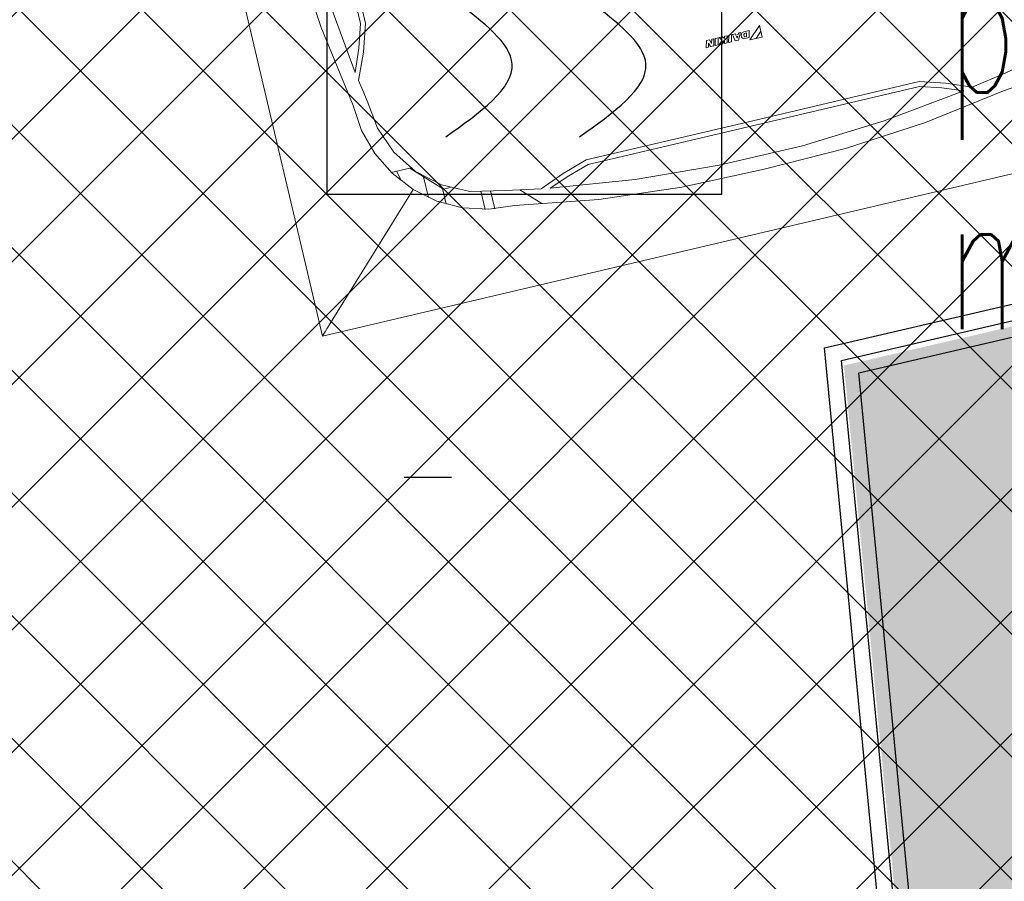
# Model space of a CAD drawing. Header units: centimetres. Extents: x -15121 to 17422, y -60492 to 0.
# Tile 108 of 256: x 1503 to 1602, y -30522 to -30434. Entities that reach past the tile are written whole.
import ezdxf
from ezdxf.enums import TextEntityAlignment as Align

# ---------------------------------------------------------------- set-up
doc = ezdxf.new("R2010")
doc.units = ezdxf.units.CM
doc.header["$LTSCALE"] = 60
for name, color, linetype in [('_DTS_SSP', 1, 'Continuous'), ('AIKA oprawy', 2, 'Continuous'), ('AIKA ppoż restauracja', 7, 'Continuous'), ('AIKA sufity podwieszane', 8, 'Continuous'), ('AIKA trapezy', 8, 'Continuous'), ('AIKA trapezy hacz', 8, 'Continuous'), ('AIKA WENT2', 8, 'Continuous')]:
    doc.layers.add(name, color=color, linetype=linetype)
doc.styles.add('Arial', font='l_10646.ttf')
doc.styles.add('RomanS', font='romans.shx')

# ---------------------------------------------------------------- blocks, each defined once
blk = doc.blocks.new('RSen_55_ME_FB_indoor unit - vrv - cassette-wall-floor_daikin - fxfa100aveb - round flow cassette - standard panel_daikin_lxwxh 950x950x296 mm-1840701-bottom')
at = {"lineweight": 18}
for p, q in [((-341.47, 337.95), (-363.25, 337.95)), ((-373.73, 322.05), (-357.37, 322.05)), ((-369.05, 284.76), (-387.99, 284.76)), ((-389.75, 275.24), (-371.05, 275.24))]:
    blk.add_line(p, q, dxfattribs=at)
blk = doc.blocks.new('RSen_55_ME_FB_SOg - fxfa100aveb - standard panel - SH_daikin_tbq - standard-951967-bottom')
at = {"lineweight": 18}
for p, q in [((-475.24, 474.95), (-475.24, -474.95)), ((475.24, 474.95), (-475.24, 474.95)), ((-351.57, 351.28), (-466.81, 466.52)), ((-231.51, 379.85), (-231.51, 379.85)), ((-222.71, 381.32), (-222.71, 381.32)), ((-253.38, 375.94), (-253.38, 375.94)), ((-340.39, 361.2), (-338.98, 361.2)), ((-338.98, 361.2), (-329.72, 363.3)), ((-329.72, 368.96), (-329.72, 349.71)), ((-176.41, 359.63), (-176.41, 359.64)), ((0, 359.63), (-176.41, 359.63)), ((-175.74, 364.63), (0, 364.63)), ((-329.72, 349.71), (-358.27, 321.15)), ((-358.27, 321.15), (-358.27, 314.39)), ((-358.27, 321.15), (-358.27, 321.15)), ((-366.73, 295.75), (-366.73, 295.75)), ((-376.8, 246.05), (-395.54, 227.31)), ((-380.71, 224.64), (-380.71, 224.64)), ((-382.22, 215.56), (-382.22, 215.56)), ((-367.63, 172.74), (-367.63, 172.75)), ((-367.63, 0), (-367.63, 172.74)), ((-362.63, 173.41), (-362.63, 0)), ((-272.79, 27.13), (-279.79, 28.88)), ((-279.79, 28.88), (-279.79, 26.62)), ((-279.79, 26.62), (-275.79, 25.62)), ((-275.79, 25.62), (-279.79, 24.32)), ((-279.79, 24.32), (-279.79, 21.1)), ((-279.79, 21.1), (-272.79, 19.36)), ((-276.78, 22.55), (-272.79, 23.85)), ((-272.79, 21.55), (-276.78, 22.55)), ((-272.79, 23.85), (-272.79, 27.13)), ((-272.79, 19.36), (-272.79, 21.55)), ((-272.79, 17.84), (-279.79, 19.59)), ((-279.79, 19.59), (-279.79, 16.61)), ((-279.79, 16.61), (-272.79, 14.86)), ((-276.29, 11.49), (-279.79, 15.38)), ((-279.79, 15.38), (-279.79, 12.04)), ((-279.79, 12.04), (-277.42, 9.42)), ((-277.42, 9.42), (-279.79, 10.01)), ((-279.79, 10.01), (-279.79, 7.21)), ((-272.79, 13.94), (-276.29, 11.49)), ((-275.08, 8.83), (-272.79, 10.44)), ((-272.79, 14.86), (-272.79, 17.84)), ((-272.79, 10.44), (-272.79, 13.94)), ((-279.79, 7.21), (-272.79, 5.46)), ((-272.79, 3.84), (-279.79, 5.59)), ((-279.79, 5.59), (-279.79, 2.61)), ((-279.79, 2.61), (-272.79, 0.86)), ((-272.79, 8.26), (-275.08, 8.83)), ((-272.79, 5.46), (-272.79, 8.26)), ((-272.79, 0.86), (-272.79, 3.84)), ((-367.63, -172.75), (-367.63, 0)), ((-362.63, 0), (-362.63, -173.41)), ((-272.79, -0.17), (-279.79, -1.4)), ((-279.79, -1.4), (-279.79, -4.72)), ((-279.79, -4.72), (-272.79, -8.6)), ((-277.47, -3.97), (-275.8, -3.67)), ((-275.8, -4.89), (-277.47, -3.97)), ((-276.05, -8.39), (-277.01, -8.39)), ((-275.8, -3.67), (-275.8, -4.89)), ((-274.17, -3.38), (-272.79, -3.14)), ((-274.17, -5.8), (-274.17, -3.38)), ((-272.79, -6.56), (-274.17, -5.8)), ((-272.79, -3.14), (-272.79, -0.17)), ((-272.79, -8.6), (-272.79, -6.56)), ((-270.27, -28.88), (-282.31, -16)), ((-282.31, -16), (-282.31, -22.44)), ((-279.79, -11.17), (-279.79, -11.17)), ((-279.79, -11.17), (-279.79, -15.8)), ((-279.79, -15.8), (-272.79, -17.54)), ((-278.11, -13.33), (-278.11, -11.94)), ((-274.47, -14.24), (-278.11, -13.33)), ((-277.35, -11.19), (-276.29, -11.19)), ((-274.47, -12.76), (-274.47, -14.24)), ((-272.79, -11.94), (-272.79, -11.94)), ((-272.79, -17.54), (-272.79, -11.94)), ((-282.31, -22.44), (-276.29, -28.88)), ((-276.29, -28.88), (-282.31, -22.44)), ((-282.31, -22.44), (-282.31, -28.88)), ((-282.31, -28.88), (-276.29, -28.88)), ((-276.29, -28.88), (-270.27, -28.88)), ((-270.27, -28.88), (-270.27, -28.88)), ((-380.71, -224.64), (-380.71, -224.64)), ((-391.27, -254.48), (-391.27, -254.48))]:
    blk.add_line(p, q, dxfattribs=at)
for points in [[(-466.81, 466.52, 0), (-469.06, 468.77, 0), (-471.09, 470.81, 0), (-472.81, 472.52, 0), (-474.12, 473.83, 0), (-474.94, 474.65, 0), (-475.24, 474.95, 0), (-475.24, 474.95, 0)], [(-254.75, 390.98, 0), (-170.44, 404.49, 0), (-85.38, 411.98, 0), (0, 413.41, 0)], [(-351.57, 351.28, 0), (-330.82, 368.27, 0), (-307.14, 380.85, 0), (-281.45, 388.52, 0), (-254.75, 390.98, 0)], [(222.71, 381.32, 0), (111.73, 394.88, 0), (0, 399.42, 0), (-111.72, 394.89, 0), (-222.71, 381.32, 0)], [(-231.51, 379.85, 0), (-242.44, 377.94, 0), (-253.38, 375.94, 0)], [(-176.41, 359.63, 0), (-204.41, 368.51, 0), (-231.51, 379.85, 0)], [(-222.71, 381.32, 0), (-199.55, 372.07, 0), (-175.74, 364.63, 0)], [(-253.38, 375.94, 0), (-282.69, 372.32, 0), (-310.23, 361.65, 0), (-334.34, 344.6, 0), (-353.56, 322.18, 0), (-366.73, 295.75, 0)], [(-391.27, 254.47, 0), (-388.8, 281.17, 0), (-381.13, 306.86, 0), (-368.56, 330.54, 0), (-351.57, 351.28, 0)], [(-366.73, 295.75, 0), (-374.21, 260.26, 0), (-380.71, 224.64, 0)], [(-413.02, 0, 0), (-411.79, 85.27, 0), (-404.53, 170.23, 0), (-391.27, 254.47, 0)], [(-380.71, 224.64, 0), (-370.6, 199.4, 0), (-362.63, 173.41, 0)], [(-382.22, 215.56, 0), (-393.3, 129.68, 0), (-398.85, 43.29, 0), (-398.85, -43.28, 0), (-393.3, -129.68, 0), (-382.22, -215.56, 0)], [(-367.63, 172.74, 0), (-374.17, 194.41, 0), (-382.22, 215.56, 0)], [(-391.27, -254.48, 0), (-404.53, -170.24, 0), (-411.79, -85.27, 0), (-413.02, 0, 0)], [(-277.01, -8.39, 0), (-277.73, -8.48, 0), (-278.4, -8.76, 0), (-278.97, -9.2, 0), (-279.41, -9.78, 0), (-279.69, -10.45, 0), (-279.79, -11.17, 0)], [(-272.79, -11.94, 0), (-272.9, -11.07, 0), (-273.22, -10.25, 0), (-273.73, -9.53, 0), (-274.4, -8.96, 0), (-275.19, -8.57, 0), (-276.05, -8.39, 0)], [(-278.11, -11.94, 0), (-278.08, -11.75, 0), (-278.01, -11.57, 0), (-277.89, -11.41, 0), (-277.73, -11.29, 0), (-277.55, -11.21, 0), (-277.35, -11.19, 0)], [(-276.29, -11.19, 0), (-275.85, -11.24, 0), (-275.45, -11.39, 0), (-275.08, -11.64, 0), (-274.79, -11.96, 0), (-274.58, -12.34, 0), (-274.47, -12.76, 0)], [(-382.22, -215.56, 0), (-374.17, -194.41, 0), (-367.63, -172.75, 0)], [(-362.63, -173.41, 0), (-370.6, -199.41, 0), (-380.71, -224.64, 0)], [(-380.71, -224.64, 0), (-374.21, -260.27, 0), (-366.73, -295.75, 0)], [(-351.57, -351.28, 0), (-368.56, -330.54, 0), (-381.13, -306.86, 0), (-388.8, -281.17, 0), (-391.27, -254.48, 0)]]:
    blk.add_polyline3d(points, dxfattribs=at)
blk = doc.blocks.new('5579b82f-25ac-43ee-9640-1f5a806153b9')
at = {"lineweight": 18}
for name in ['RSen_55_ME_FB_SOg - fxfa100aveb - standard panel - SH_daikin_tbq - standard-951967-bottom', 'RSen_55_ME_FB_indoor unit - vrv - cassette-wall-floor_daikin - fxfa100aveb - round flow cassette - standard panel_daikin_lxwxh 950x950x296 mm-1840701-bottom']:
    blk.add_blockref(name, (0, 0), dxfattribs=at)
blk = doc.blocks.new('8e408af1-cd2a-4327-852c-6623211c1c76')
at = {"xscale": 0.1, "yscale": 0.1, "zscale": 0.1}
blk.add_blockref('5579b82f-25ac-43ee-9640-1f5a806153b9', (47.524, -47.495), dxfattribs=at)
blk = doc.blocks.new('SSP Czujka dymu DualRay')
blk.add_lwpolyline([(-20.002, 20.012), (19.984, 20.012), (19.984, -19.988), (-20.002, -19.988)], close=True)
for points in [[(-7.987, -14.128), (-1.24, -6.743), (-12.692, 5.904), (-5.514, 13.508)], [(5.581, -14.128), (12.328, -6.743), (0.876, 5.904), (8.054, 13.508)]]:
    blk.add_spline(points, degree=3)
at = {"style": 'Arial'}
for tag, p, flags in [('WP', (-43.851, 94.236), 11), ('TYP', (-43.195, 65.409), 1)]:
    blk.add_attdef(tag, p, '', height=22.5, dxfattribs=dict(at, flags=flags))
at = {"style": 'Arial', "width": 0.9, "flags": 8}
blk.add_attdef('NUMER', (-38.754, 34.566), '', height=20, dxfattribs=at)
blk = doc.blocks.new('Sl ppoż rest')
at = {"layer": '_DTS_SSP'}
ref = blk.add_blockref('SSP Czujka dymu DualRay', (537.077, -873.008), dxfattribs=at)
ref.add_attrib('NUMER', 'L1/109', dxfattribs={"layer": '0', "height": 25, "style": 'Arial', "width": 0.9, "flags": 8}).set_placement((535.666, -829.768), align=Align.MIDDLE_CENTER)
blk = doc.blocks.new('SL lampa rzut')
at = {"color": 2}
blk.add_line((-2.76, 69.87), (3.24, 69.87), dxfattribs=at)

msp = doc.modelspace()

# ---------------------------------------------------------------- hatches: boundary and pattern name
at = {"layer": 'AIKA sufity podwieszane', "transparency": 33554610}
h = msp.add_hatch(dxfattribs=at)
h.set_pattern_fill('ANSI37', color=256, scale=2.771036)
h.set_pattern_definition([(45, (5073.432, 672.602), (-6.221154, 6.221154), []), (135, (5073.432, 672.602), (-6.221154, -6.221154), [])])
h.paths.add_polyline_path([(1895.3422, -29622.938), (1051.961, -29817.6477), (1083.6791, -29955.0339), (1108.8373, -29949.2257), (1118.7352, -29992.098), (1098.8606, -29996.6864), (1151.9491, -30226.6377), (1171.8236, -30222.0493), (1195.98, -30326.6818), (1176.0567, -30331.2815), (1229.1072, -30560.8465), (1247.0331, -30556.708), (1258.8797, -30599.1305), (1239.2948, -30603.652), (1271.0129, -30741.0382), (1888.861, -30598.3967), (1885.2618, -30582.8068), (1928.1341, -30572.909), (1931.7333, -30588.4989), (1951.2207, -30583.9999), (1954.8998, -30599.9359), (2063.0549, -30574.9663), (2055.7765, -30543.4404), (2098.6488, -30533.5425), (2102.248, -30549.1325), (2108.8207, -30547.615)])
at = {"layer": 'AIKA trapezy hacz'}
h = msp.add_hatch(dxfattribs=at)
h.set_pattern_fill('DOTS', color=256, scale=1.08, angle=14.171885)
h.set_pattern_definition([(14.171885, (-7924.3578, -3949.3927), (0.41139625, 1.87220216), [0, -1.7145])])
h.paths.add_polyline_path([(1597.3161, -30584.7773), (1747.8897, -30549.7296), (1706.8778, -30441.1809), (1586.1777, -30469.2752), (1597.3161, -30584.7773)], is_closed=False)

# ---------------------------------------------------------------- linework, layer by layer
at = {"layer": 'AIKA trapezy'}
for points in [[(1584.191, -30467.4943), (1710.4168, -30438.1139), (1753.7391, -30552.778), (1595.9569, -30589.5036)], [(1585.9396, -30468.7506), (1709.4026, -30440.0133), (1751.5697, -30551.6197), (1597.3918, -30587.5063)], [(1587.6883, -30470.0069), (1708.3885, -30441.9126), (1749.4003, -30550.4613), (1598.8267, -30585.509)]]:
    msp.add_lwpolyline(points, close=True, dxfattribs=at)

# ---------------------------------------------------------------- block references
at = {"layer": 'AIKA oprawy', "xscale": 0.8, "yscale": 0.8, "zscale": 0.8}
msp.add_blockref('SL lampa rzut', (1543.7699, -30536.4841), dxfattribs=at)
at = {"layer": 'AIKA ppoż restauracja'}
msp.add_blockref('Sl ppoż rest', (1016.6832, -29558.9532), dxfattribs=at)
at = {"layer": 'AIKA WENT2', "rotation": 103.2376089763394}
msp.add_blockref('8e408af1-cd2a-4327-852c-6623211c1c76', (1533.2592, -30466.2865, 0), dxfattribs=at)

# ---------------------------------------------------------------- texts
at = {"layer": 'AIKA sufity podwieszane', "color": 7, "insert": (1596.6759, -30403.1845, 299.4019), "char_height": 14.4, "width": 160.515401, "attachment_point": 1, "style": 'RomanS'}
msp.add_mtext('{\\W0.6;element dekoracyjny podwieszany z blachy miedzianej}', dxfattribs=at)

doc.saveas('drawing.dxf')
